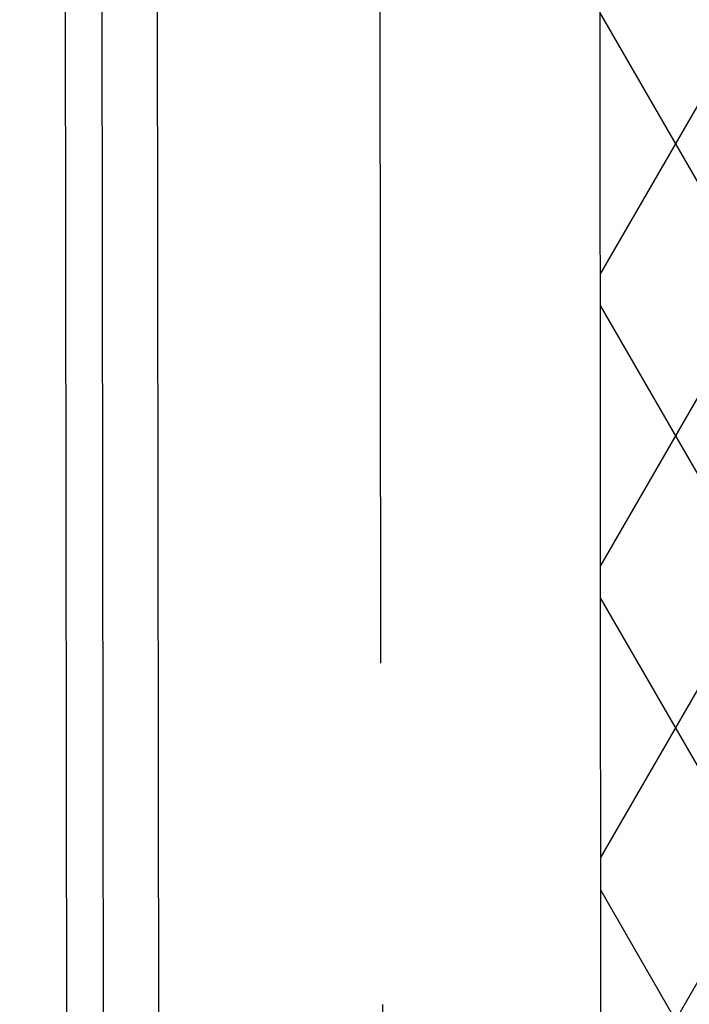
# Model space of a CAD drawing. Header units: millimetres. Extents: x -32221 to 212500, y 31663 to 93766.
# Tile 35 of 256: x 25450 to 25760, y 34924 to 35380. Entities that reach past the tile are written whole.
import ezdxf

# ---------------------------------------------------------------- set-up
doc = ezdxf.new("R2010")
doc.units = ezdxf.units.MM
doc.linetypes.add('DASHDOTX2', pattern=[50.8, 25.4, -12.7, 0, -12.7])
doc.layers.add('osie', color=251, linetype='Continuous')
doc.layers.add('Sciany', color=251, linetype='Continuous')

msp = doc.modelspace()

# ---------------------------------------------------------------- hatches: boundary and pattern name
at = {"layer": 'Sciany', "transparency": 33554687}
h = msp.add_hatch(dxfattribs=at)
h.set_pattern_fill('DIAMONDS', color=256, scale=21.298246, style=0)
h.set_pattern_definition([(60, (11230.126, 27072.76), (-58.56231, 33.81097), []), (120, (11230.126, 27072.76), (-58.56231, -33.81097), [])])
h.paths.add_polyline_path([(25207.296, 62052.787), (16004.646, 62062.25), (16004.646, 61960.019), (25207.19, 61950.599)])
h.paths.add_polyline_path([(27001.174, 59450.093), (26993.104, 62050.95), (26399.997, 62051.56), (26399.89, 61949.228), (26890.873, 61948.719), (26898.583, 59463.521)])
h.paths.add_polyline_path([(25822.508, 47649.75), (25822.508, 50675.258), (25717.502, 50684.438), (25720.277, 47649.62)])
h.paths.add_polyline_path([(26684.877, 47841.043), (26694.389, 47841.033), (26890.873, 47840.829), (26898.583, 45355.632), (27001.174, 45342.204), (26993.104, 47943.061), (26703.598, 47943.33), (26684.888, 47943.347), (26684.922, 47884.562)])
h.paths.add_polyline_path([(15976.788, 33439.499), (25822.508, 33439.499), (25822.508, 36567.368), (25717.502, 36576.548), (25720.277, 33541.73), (15976.878, 33529.807)])

# ---------------------------------------------------------------- linework, layer by layer
at = {"layer": 'osie', "linetype": 'DASHDOTX2', "ltscale": 25}
msp.add_line((25617.915, 33019.002), (25617.915, 62730.045), dxfattribs=at)
at = {"layer": 'osie', "linetype": 'DASHDOTX2', "ltscale": 20}
msp.add_line((25615.581, 36606.259), (25617.915, 33651.398), dxfattribs=at)
at = {"layer": 'Sciany'}
for p, q in [((25472.898, 33788.476), (25469.448, 36597.653)), ((25489.955, 33771.459), (25486.333, 36595.368)), ((25515.554, 33745.933), (25512.096, 36590.306)), ((25720.277, 33541.73), (25717.489, 36590.565))]:
    msp.add_line(p, q, dxfattribs=at)

doc.saveas('drawing.dxf')
